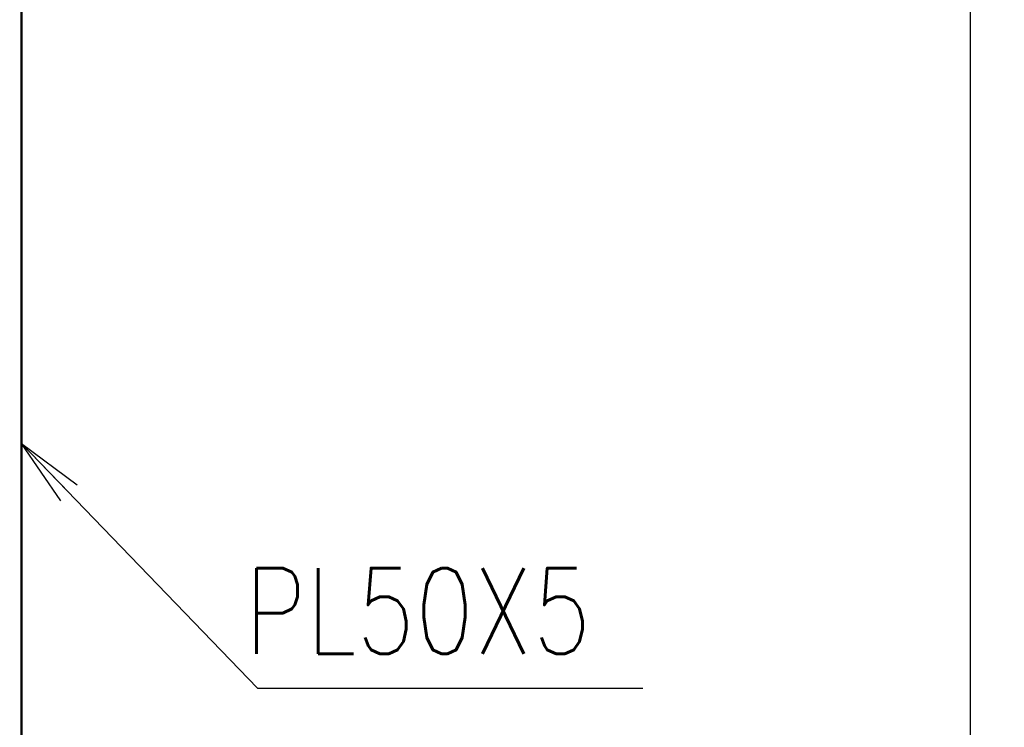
# Paper-space layout 'Layout1' of a CAD drawing. Extents: x -2 to 1033, y -36 to 596.
# Tile 59 of 256: x 302 to 331, y 229 to 249. Entities that reach past the tile are written whole.
import ezdxf

# ---------------------------------------------------------------- set-up
doc = ezdxf.new("R2010")
doc.units = 0
doc.layers.get('0').update_dxf_attribs({"linetype": 'CONTINUOUS'})
doc.layers.get('DEFPOINTS').update_dxf_attribs({"color": 132, "linetype": 'CONTINUOUS'})
for name, color, linetype, lineweight in [('SS_KOTY', 3, 'CONTINUOUS', 25), ('SS_POPIS_PROFILU', 13, 'CONTINUOUS', 25), ('SS_ZEBRIK KOŠ', 75, 'CONTINUOUS', 50)]:
    doc.layers.add(name, color=color, linetype=linetype, lineweight=lineweight)
doc.styles.add('ROMANS', font='romans.shx', dxfattribs={"width": 0.8})
doc.styles.add('romans.shx', font='romans.shx', dxfattribs={"height": 5})
doc.dimstyles.new('A-1_(2.5)_50AS', dxfattribs={"dimtxt": 2.5, "dimasz": 2, "dimexe": 1, "dimexo": 2, "dimgap": 0, "dimtad": 0, "dimdec": 1, "dimlfac": 50, "dimrnd": 1, "dimtxsty": 'ROMANS', "dimblk1": 'OBLIQUE', "dimblk2": 'OBLIQUE', "dimsah": 1, "dimcen": 2, "dimclrd": 256, "dimclre": 256, "dimclrt": 256, "dimadec": 1, "dimazin": 2, "dimtfac": 0.714286, "dimtdec": 1, "dimtmove": 0, "dimatfit": 3, "dimldrblk": 'OPEN', "dimfxl": 1, "dimtvp": 1.142857, "dimtfill": 1, "dimtolj": 1, "dimlwd": -1, "dimlwe": -1, "dimarcsym": 0})

# ---------------------------------------------------------------- blocks, each defined once
blk = doc.blocks.new('_Oblique')
at = {"color": 0, "linetype": 'ByBlock', "lineweight": -2}
blk.add_line((-0.5, -0.5), (0.5, 0.5), dxfattribs=at)
blk = doc.blocks.new('*D16')
at = {"layer": 'DEFPOINTS', "color": 0, "transparency": 16777216}
for p in [(288.614, 258.993), (288.614, 174.993), (329.957, 174.993)]:
    blk.add_point(p, dxfattribs=at)
at = {"layer": 'SS_KOTY', "transparency": 16777216}
for p, q in [((290.614, 258.993), (330.957, 258.993)), ((329.957, 258.993), (329.957, 174.993)), ((290.614, 174.993), (330.957, 174.993))]:
    blk.add_line(p, q, dxfattribs=at)
at = {"layer": 'SS_KOTY', "transparency": 16777216, "xscale": 2, "yscale": 2, "zscale": 2}
for p, rotation in [((329.957, 258.993), 90), ((329.957, 174.993), 270)]:
    blk.add_blockref('_Oblique', p, dxfattribs=dict(at, rotation=rotation))
at = {"layer": 'SS_KOTY', "transparency": 16777216, "insert": (327.1, 216.993), "char_height": 2.5, "attachment_point": 5, "rotation": 90, "style": 'ROMANS', "bg_fill": 3, "box_fill_scale": 1.1, "bg_fill_color": 256, "bg_fill_true_color": 13158600, "bg_fill_transparency": 0}
blk.add_mtext('\\A1;4200', dxfattribs=at)
blk = doc.blocks.new('_OPEN')
at = {"color": 0, "linetype": 'ByBlock'}
for p, q in [((-1, 0.167), (0, 0)), ((0, 0), (-1, -0.167)), ((0, 0), (-1, 0))]:
    blk.add_line(p, q, dxfattribs=at)

psp = doc.layouts.get("Layout1")

# ---------------------------------------------------------------- dimensions: what is measured, and where the dimension line sits
at = {"layer": 'SS_KOTY'}
dim = psp.add_linear_dim(base=(329.9571, 174.993), p1=(288.6145, 258.993), p2=(288.6145, 174.993), angle=90, dimstyle='A-1_(2.5)_50AS', dxfattribs=at)
dim.commit()
dim.dimension.update_dxf_attribs({"geometry": '*D16', "text_midpoint": (327.1, 216.993)})

# ---------------------------------------------------------------- next in the draw order: linework, layer by layer
at = {"layer": 'SS_POPIS_PROFILU', "color": 0, "linetype": 'ByBlock'}
for p, q in [((303.4243, 235.1203), (302.2745, 236.7904)), ((302.2745, 236.7904), (303.9038, 235.5835)), ((302.2745, 236.7904), (303.6641, 235.3519))]:
    psp.add_line(p, q, dxfattribs=at)
at = {"layer": 'SS_POPIS_PROFILU', "color": 13}
psp.add_lwpolyline([(302.2745, 236.7904), (309.1689, 229.6535), (320.407, 229.6535)], dxfattribs=at)
at = {"layer": 'SS_ZEBRIK KOŠ', "color": 1, "linetype": 'Continuous', "ltscale": 0.25}
psp.add_line((302.2745, 155.493), (302.2745, 281.593), dxfattribs=at)

# ---------------------------------------------------------------- next in the draw order: texts
at = {"layer": 'SS_POPIS_PROFILU', "color": 13, "style": 'romans.shx', "width": 0.8}
psp.add_text('PL50X5', height=2.5, dxfattribs=at).set_placement((308.7918, 230.6535))

doc.saveas('drawing.dxf')
